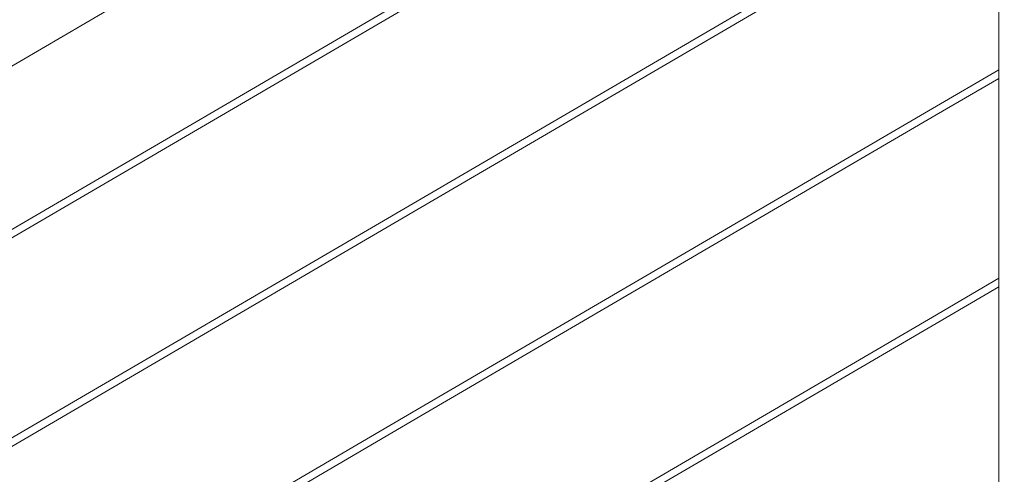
# Model space of a CAD drawing. Header units: millimetres. Extents: x -101298 to -58298, y 45839 to 66839.
# Tile 59 of 124: x -84544 to -84009, y 56480 to 56727. Entities that reach past the tile are written whole.
import ezdxf

# ---------------------------------------------------------------- set-up
doc = ezdxf.new("R2010")
doc.units = ezdxf.units.MM
doc.header["$MEASUREMENT"] = 0
doc.linetypes.add('Wipeout_Contour', pattern=[1000, 0, -1000])
doc.layers.add('Nowe_Konstrukcja - Schody', color=7, linetype='Continuous')
doc.layers.add('Nowe_Konstrukcja - Ściany zew', color=7, linetype='Continuous')
doc.layers.add('Nowe_Konstrukcja - Schody_Nr_pióra__101', color=250, linetype='Continuous', lineweight=13, true_color=0x333333)

msp = doc.modelspace()

# ---------------------------------------------------------------- wipeouts: each hides what was drawn before it
at = {"color": 254, "linetype": 'Wipeout_Contour', "lineweight": 0, "ltscale": 407181.018987}
msp.add_wipeout([(-84618.92, 56716.62), (-84616.18, 56711.94), (-84336.18, 56875.57), (-84338.92, 56880.25)], dxfattribs=at).dxf.layer = 'Nowe_Konstrukcja - Schody'
at = {"color": 254, "linetype": 'Wipeout_Contour', "lineweight": 0, "ltscale": 405943.279049}
msp.add_wipeout([(-84703.91, 56291.21), (-84610.91, 56236.86), (-84012.26, 56586.72), (-84012.26, 56695.42)], dxfattribs=at).dxf.layer = 'Nowe_Konstrukcja - Ściany zew'

# ---------------------------------------------------------------- next in the draw order: wipeouts: each hides what was drawn before it
at = {"color": 254, "linetype": 'Wipeout_Contour', "lineweight": 0, "ltscale": 407156.653408}
msp.add_wipeout([(-84616.18, 56711.94), (-84612.09, 56704.93), (-84332.09, 56868.57), (-84336.18, 56875.57)], dxfattribs=at).dxf.layer = 'Nowe_Konstrukcja - Schody'
at = {"color": 254, "linetype": 'Wipeout_Contour', "lineweight": 0, "ltscale": 405592.424385}
msp.add_wipeout([(-84606.95, 56234.54), (-84513.95, 56180.19), (-84012.26, 56473.38), (-84012.26, 56582.08)], dxfattribs=at).dxf.layer = 'Nowe_Konstrukcja - Ściany zew'

# ---------------------------------------------------------------- next in the draw order: wipeouts: each hides what was drawn before it
at = {"color": 254, "linetype": 'Wipeout_Contour', "lineweight": 0, "ltscale": 405099.620585}
msp.add_wipeout([(-84012.26, 56123.95), (-83962.26, 56123.95), (-83962.26, 57059.01), (-84012.26, 57059.01)], dxfattribs=at).dxf.layer = 'Nowe_Konstrukcja - Schody'
at = {"color": 254, "linetype": 'Wipeout_Contour', "lineweight": 0, "ltscale": 407124.818708}
msp.add_wipeout([(-84612.09, 56704.93), (-84607.26, 56696.67), (-84327.26, 56860.31), (-84332.09, 56868.57)], dxfattribs=at).dxf.layer = 'Nowe_Konstrukcja - Schody'
at = {"color": 254, "linetype": 'Wipeout_Contour', "lineweight": 0, "ltscale": 405519.444538}
msp.add_wipeout([(-84047.98, 56565.17), (-84327.98, 56401.53), (-84327.26, 56400.31), (-84047.26, 56563.95)], dxfattribs=at).dxf.layer = 'Nowe_Konstrukcja - Schody'

# ---------------------------------------------------------------- next in the draw order: wipeouts: each hides what was drawn before it
at = {"color": 254, "linetype": 'Wipeout_Contour', "lineweight": 0, "ltscale": 407090.361679}
msp.add_wipeout([(-84607.26, 56696.67), (-84602.44, 56688.41), (-84322.44, 56852.05), (-84327.26, 56860.31)], dxfattribs=at).dxf.layer = 'Nowe_Konstrukcja - Schody'
at = {"color": 254, "linetype": 'Wipeout_Contour', "lineweight": 0, "ltscale": 405514.353246}
msp.add_wipeout([(-84327.26, 56400.31), (-84326.55, 56399.09), (-84046.55, 56562.72), (-84047.26, 56563.95)], dxfattribs=at).dxf.layer = 'Nowe_Konstrukcja - Schody'

# ---------------------------------------------------------------- next in the draw order: wipeouts: each hides what was drawn before it
at = {"color": 254, "linetype": 'Wipeout_Contour', "lineweight": 0, "ltscale": 407058.528128}
msp.add_wipeout([(-84322.44, 56852.05), (-84602.44, 56688.41), (-84598.34, 56681.41), (-84318.34, 56845.05)], dxfattribs=at).dxf.layer = 'Nowe_Konstrukcja - Schody'
at = {"color": 254, "linetype": 'Wipeout_Contour', "lineweight": 0, "ltscale": 405510.753163}
msp.add_wipeout([(-84326.55, 56399.09), (-84326.25, 56398.58), (-84046.25, 56562.22), (-84046.55, 56562.72)], dxfattribs=at).dxf.layer = 'Nowe_Konstrukcja - Schody'

# ---------------------------------------------------------------- next in the draw order: wipeouts: each hides what was drawn before it
at = {"color": 254, "linetype": 'Wipeout_Contour', "lineweight": 0, "ltscale": 407034.164095}
msp.add_wipeout([(-84318.34, 56845.05), (-84598.34, 56681.41), (-84595.61, 56676.73), (-84315.61, 56840.37)], dxfattribs=at).dxf.layer = 'Nowe_Konstrukcja - Schody'
at = {"color": 254, "linetype": 'Wipeout_Contour', "lineweight": 0, "ltscale": 405523.044603}
msp.add_wipeout([(-84048.27, 56565.67), (-84328.27, 56402.04), (-84327.98, 56401.53), (-84047.98, 56565.17)], dxfattribs=at).dxf.layer = 'Nowe_Konstrukcja - Schody'

# ---------------------------------------------------------------- next in the draw order: wipeouts: each hides what was drawn before it
at = {"color": 254, "linetype": 'Wipeout_Contour', "lineweight": 0, "ltscale": 407020.978471}
msp.add_wipeout([(-84315.61, 56840.37), (-84595.61, 56676.73), (-84594.65, 56675.09), (-84314.65, 56838.73)], dxfattribs=at).dxf.layer = 'Nowe_Konstrukcja - Schody'
at = {"color": 254, "linetype": 'Wipeout_Contour', "lineweight": 0, "ltscale": 405201.175195}
msp.add_wipeout([(-84047.98, 56565.17), (-84047.26, 56563.95), (-84012.26, 56584.4), (-84012.26, 56586.04)], dxfattribs=at).dxf.layer = 'Nowe_Konstrukcja - Schody'
at = {"color": 254, "linetype": 'Wipeout_Contour', "lineweight": 0, "ltscale": 406338.179061}
msp.add_wipeout([(-84607.98, 56351.23), (-84607.26, 56350.01), (-84327.26, 56513.64), (-84327.98, 56514.86)], dxfattribs=at).dxf.layer = 'Nowe_Konstrukcja - Schody'

# ---------------------------------------------------------------- next in the draw order: wipeouts: each hides what was drawn before it
at = {"color": 254, "linetype": 'Wipeout_Contour', "lineweight": 0, "ltscale": 407194.205651}
msp.add_wipeout([(-84339.88, 56881.89), (-84619.88, 56718.26), (-84618.92, 56716.62), (-84338.92, 56880.25)], dxfattribs=at).dxf.layer = 'Nowe_Konstrukcja - Schody'
at = {"color": 254, "linetype": 'Wipeout_Contour', "lineweight": 0, "ltscale": 405196.797839}
msp.add_wipeout([(-84047.26, 56563.95), (-84046.55, 56562.72), (-84012.26, 56582.76), (-84012.26, 56584.4)], dxfattribs=at).dxf.layer = 'Nowe_Konstrukcja - Schody'
at = {"color": 254, "linetype": 'Wipeout_Contour', "lineweight": 0, "ltscale": 406333.092608}
msp.add_wipeout([(-84607.26, 56350.01), (-84606.55, 56348.79), (-84326.55, 56512.42), (-84327.26, 56513.64)], dxfattribs=at).dxf.layer = 'Nowe_Konstrukcja - Schody'

# ---------------------------------------------------------------- next in the draw order: wipeouts: each hides what was drawn before it
at = {"color": 254, "linetype": 'Wipeout_Contour', "lineweight": 0, "ltscale": 405193.698774}
msp.add_wipeout([(-84046.55, 56562.72), (-84046.25, 56562.22), (-84012.26, 56582.08), (-84012.26, 56582.76)], dxfattribs=at).dxf.layer = 'Nowe_Konstrukcja - Schody'
at = {"color": 254, "linetype": 'Wipeout_Contour', "lineweight": 0, "ltscale": 406329.495909}
msp.add_wipeout([(-84326.55, 56512.42), (-84606.55, 56348.79), (-84606.25, 56348.28), (-84326.25, 56511.92)], dxfattribs=at).dxf.layer = 'Nowe_Konstrukcja - Schody'

# ---------------------------------------------------------------- next in the draw order: wipeouts: each hides what was drawn before it
at = {"color": 254, "linetype": 'Wipeout_Contour', "lineweight": 0, "ltscale": 405204.266885}
msp.add_wipeout([(-84048.27, 56565.67), (-84047.98, 56565.17), (-84012.26, 56586.04), (-84012.26, 56586.72)], dxfattribs=at).dxf.layer = 'Nowe_Konstrukcja - Schody'
at = {"color": 254, "linetype": 'Wipeout_Contour', "lineweight": 0, "ltscale": 406341.775735}
msp.add_wipeout([(-84608.27, 56351.73), (-84607.98, 56351.23), (-84327.98, 56514.86), (-84328.27, 56515.37)], dxfattribs=at).dxf.layer = 'Nowe_Konstrukcja - Schody'

# ---------------------------------------------------------------- next in the draw order: wipeouts: each hides what was drawn before it
at = {"color": 254, "linetype": 'Wipeout_Contour', "lineweight": 0, "ltscale": 405772.18951}
msp.add_wipeout([(-84047.98, 56678.5), (-84327.98, 56514.86), (-84327.26, 56513.64), (-84047.26, 56677.28)], dxfattribs=at).dxf.layer = 'Nowe_Konstrukcja - Schody'

# ---------------------------------------------------------------- next in the draw order: wipeouts: each hides what was drawn before it
at = {"color": 254, "linetype": 'Wipeout_Contour', "lineweight": 0, "ltscale": 405767.095933}
msp.add_wipeout([(-84327.26, 56513.64), (-84326.55, 56512.42), (-84046.55, 56676.06), (-84047.26, 56677.28)], dxfattribs=at).dxf.layer = 'Nowe_Konstrukcja - Schody'

# ---------------------------------------------------------------- next in the draw order: wipeouts: each hides what was drawn before it
at = {"color": 254, "linetype": 'Wipeout_Contour', "lineweight": 0, "ltscale": 405763.494234}
msp.add_wipeout([(-84326.55, 56512.42), (-84326.25, 56511.92), (-84046.25, 56675.55), (-84046.55, 56676.06)], dxfattribs=at).dxf.layer = 'Nowe_Konstrukcja - Schody'

# ---------------------------------------------------------------- next in the draw order: wipeouts: each hides what was drawn before it
at = {"color": 254, "linetype": 'Wipeout_Contour', "lineweight": 0, "ltscale": 405775.791191}
msp.add_wipeout([(-84048.27, 56679.01), (-84328.27, 56515.37), (-84327.98, 56514.86), (-84047.98, 56678.5)], dxfattribs=at).dxf.layer = 'Nowe_Konstrukcja - Schody'

# ---------------------------------------------------------------- next in the draw order: linework, layer by layer
at = {"layer": 'Nowe_Konstrukcja - Schody_Nr_pióra__101', "color": 250, "linetype": 'Continuous', "lineweight": 13, "true_color": 0x333333}
for p, q in [((-84048.27, 56565.67), (-84012.26, 56586.72)), ((-84046.25, 56562.22), (-84012.26, 56582.08))]:
    msp.add_line(p, q, dxfattribs=at)

# ---------------------------------------------------------------- next in the draw order: wipeouts: each hides what was drawn before it
at = {"color": 254, "linetype": 'Wipeout_Contour', "lineweight": 0, "ltscale": 405454.530311}
msp.add_wipeout([(-84047.98, 56678.5), (-84047.26, 56677.28), (-84012.26, 56697.73), (-84012.26, 56699.37)], dxfattribs=at).dxf.layer = 'Nowe_Konstrukcja - Schody'
at = {"color": 254, "linetype": 'Wipeout_Contour', "lineweight": 0, "ltscale": 406590.19075}
msp.add_wipeout([(-84607.98, 56464.56), (-84607.26, 56463.34), (-84327.26, 56626.98), (-84327.98, 56628.2)], dxfattribs=at).dxf.layer = 'Nowe_Konstrukcja - Schody'

# ---------------------------------------------------------------- next in the draw order: wipeouts: each hides what was drawn before it
at = {"color": 254, "linetype": 'Wipeout_Contour', "lineweight": 0, "ltscale": 405450.149289}
msp.add_wipeout([(-84047.26, 56677.28), (-84046.55, 56676.06), (-84012.26, 56696.1), (-84012.26, 56697.73)], dxfattribs=at).dxf.layer = 'Nowe_Konstrukcja - Schody'
at = {"color": 254, "linetype": 'Wipeout_Contour', "lineweight": 0, "ltscale": 406585.102004}
msp.add_wipeout([(-84607.26, 56463.34), (-84606.55, 56462.12), (-84326.55, 56625.76), (-84327.26, 56626.98)], dxfattribs=at).dxf.layer = 'Nowe_Konstrukcja - Schody'

# ---------------------------------------------------------------- next in the draw order: wipeouts: each hides what was drawn before it
at = {"color": 254, "linetype": 'Wipeout_Contour', "lineweight": 0, "ltscale": 405447.047636}
msp.add_wipeout([(-84046.55, 56676.06), (-84046.25, 56675.55), (-84012.26, 56695.42), (-84012.26, 56696.1)], dxfattribs=at).dxf.layer = 'Nowe_Konstrukcja - Schody'
at = {"color": 254, "linetype": 'Wipeout_Contour', "lineweight": 0, "ltscale": 406581.503684}
msp.add_wipeout([(-84326.55, 56625.76), (-84606.55, 56462.12), (-84606.25, 56461.61), (-84326.25, 56625.25)], dxfattribs=at).dxf.layer = 'Nowe_Konstrukcja - Schody'

# ---------------------------------------------------------------- next in the draw order: wipeouts: each hides what was drawn before it
at = {"color": 254, "linetype": 'Wipeout_Contour', "lineweight": 0, "ltscale": 405457.624595}
msp.add_wipeout([(-84048.27, 56679.01), (-84047.98, 56678.5), (-84012.26, 56699.37), (-84012.26, 56700.05)], dxfattribs=at).dxf.layer = 'Nowe_Konstrukcja - Schody'
at = {"color": 254, "linetype": 'Wipeout_Contour', "lineweight": 0, "ltscale": 406593.789046}
msp.add_wipeout([(-84608.27, 56465.07), (-84607.98, 56464.56), (-84327.98, 56628.2), (-84328.27, 56628.7)], dxfattribs=at).dxf.layer = 'Nowe_Konstrukcja - Schody'

# ---------------------------------------------------------------- next in the draw order: linework, layer by layer
at = {"layer": 'Nowe_Konstrukcja - Schody_Nr_pióra__101', "color": 250, "linetype": 'Continuous', "lineweight": 13, "true_color": 0x333333}
for p, q in [((-84012.26, 56123.95), (-84012.26, 57059.01)), ((-84328.27, 56402.04), (-84048.27, 56565.67)), ((-84326.25, 56398.58), (-84046.25, 56562.22)), ((-84608.27, 56351.73), (-84328.27, 56515.37)), ((-84606.25, 56348.28), (-84326.25, 56511.92))]:
    msp.add_line(p, q, dxfattribs=at)

# ---------------------------------------------------------------- next in the draw order: wipeouts: each hides what was drawn before it
at = {"color": 254, "linetype": 'Wipeout_Contour', "lineweight": 0, "ltscale": 406025.283305}
msp.add_wipeout([(-84047.98, 56791.83), (-84327.98, 56628.2), (-84327.26, 56626.98), (-84047.26, 56790.61)], dxfattribs=at).dxf.layer = 'Nowe_Konstrukcja - Schody'

# ---------------------------------------------------------------- next in the draw order: wipeouts: each hides what was drawn before it
at = {"color": 254, "linetype": 'Wipeout_Contour', "lineweight": 0, "ltscale": 406020.18745}
msp.add_wipeout([(-84327.26, 56626.98), (-84326.55, 56625.76), (-84046.55, 56789.39), (-84047.26, 56790.61)], dxfattribs=at).dxf.layer = 'Nowe_Konstrukcja - Schody'

# ---------------------------------------------------------------- next in the draw order: wipeouts: each hides what was drawn before it
at = {"color": 254, "linetype": 'Wipeout_Contour', "lineweight": 0, "ltscale": 406016.58414}
msp.add_wipeout([(-84326.55, 56625.76), (-84326.25, 56625.25), (-84046.25, 56788.89), (-84046.55, 56789.39)], dxfattribs=at).dxf.layer = 'Nowe_Konstrukcja - Schody'

# ---------------------------------------------------------------- next in the draw order: wipeouts: each hides what was drawn before it
at = {"color": 254, "linetype": 'Wipeout_Contour', "lineweight": 0, "ltscale": 406028.886597}
msp.add_wipeout([(-84048.27, 56792.34), (-84328.27, 56628.7), (-84327.98, 56628.2), (-84047.98, 56791.83)], dxfattribs=at).dxf.layer = 'Nowe_Konstrukcja - Schody'

# ---------------------------------------------------------------- next in the draw order: linework, layer by layer
at = {"layer": 'Nowe_Konstrukcja - Schody_Nr_pióra__101', "color": 250, "linetype": 'Continuous', "lineweight": 13, "true_color": 0x333333}
for p, q in [((-84048.27, 56679.01), (-84012.26, 56700.05)), ((-84046.25, 56675.55), (-84012.26, 56695.42))]:
    msp.add_line(p, q, dxfattribs=at)

# ---------------------------------------------------------------- next in the draw order: wipeouts: each hides what was drawn before it
at = {"color": 254, "linetype": 'Wipeout_Contour', "lineweight": 0, "ltscale": 406842.55147}
msp.add_wipeout([(-84607.98, 56577.89), (-84607.26, 56576.67), (-84327.26, 56740.31), (-84327.98, 56741.53)], dxfattribs=at).dxf.layer = 'Nowe_Konstrukcja - Schody'

# ---------------------------------------------------------------- next in the draw order: wipeouts: each hides what was drawn before it
at = {"color": 254, "linetype": 'Wipeout_Contour', "lineweight": 0, "ltscale": 406837.460439}
msp.add_wipeout([(-84607.26, 56576.67), (-84606.55, 56575.45), (-84326.55, 56739.09), (-84327.26, 56740.31)], dxfattribs=at).dxf.layer = 'Nowe_Konstrukcja - Schody'

# ---------------------------------------------------------------- next in the draw order: wipeouts: each hides what was drawn before it
at = {"color": 254, "linetype": 'Wipeout_Contour', "lineweight": 0, "ltscale": 406833.860503}
msp.add_wipeout([(-84326.55, 56739.09), (-84606.55, 56575.45), (-84606.25, 56574.95), (-84326.25, 56738.58)], dxfattribs=at).dxf.layer = 'Nowe_Konstrukcja - Schody'

# ---------------------------------------------------------------- next in the draw order: wipeouts: each hides what was drawn before it
at = {"color": 254, "linetype": 'Wipeout_Contour', "lineweight": 0, "ltscale": 406846.151382}
msp.add_wipeout([(-84608.27, 56578.4), (-84607.98, 56577.89), (-84327.98, 56741.53), (-84328.27, 56742.04)], dxfattribs=at).dxf.layer = 'Nowe_Konstrukcja - Schody'

# ---------------------------------------------------------------- next in the draw order: linework, layer by layer
at = {"layer": 'Nowe_Konstrukcja - Schody_Nr_pióra__101', "color": 250, "linetype": 'Continuous', "lineweight": 13, "true_color": 0x333333}
for p, q in [((-84594.65, 56675.09), (-84314.65, 56838.73)), ((-84328.27, 56628.7), (-84048.27, 56792.34)), ((-84326.25, 56625.25), (-84046.25, 56788.89)), ((-84608.27, 56578.4), (-84328.27, 56742.04)), ((-84606.25, 56574.95), (-84326.25, 56738.58)), ((-84328.27, 56515.37), (-84048.27, 56679.01)), ((-84326.25, 56511.92), (-84046.25, 56675.55)), ((-84608.27, 56465.07), (-84328.27, 56628.7)), ((-84606.25, 56461.61), (-84326.25, 56625.25))]:
    msp.add_line(p, q, dxfattribs=at)

doc.saveas('drawing.dxf')
